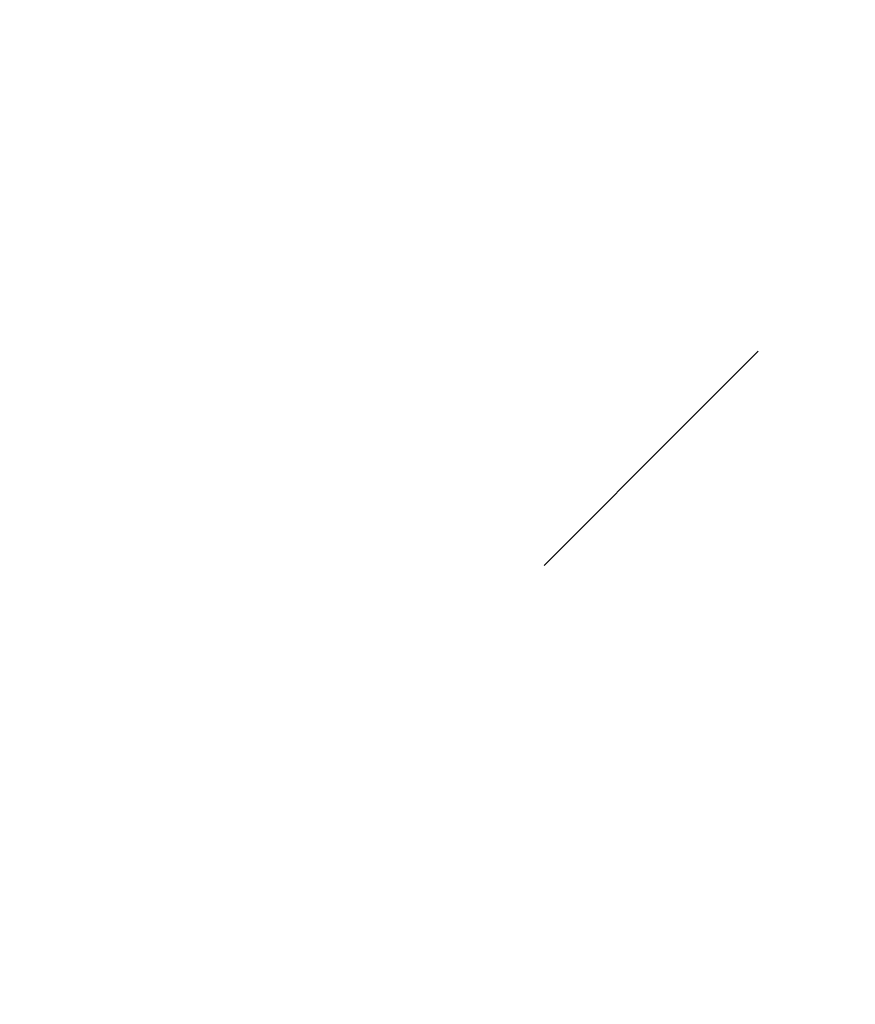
# Model space of a CAD drawing. Header units: millimetres. Extents: x -4576 to 39809, y -642 to 77172.
# Tile 22 of 42: x -4238 to -3706, y 4090 to 4717. Entities that reach past the tile are written whole.
import ezdxf

# ---------------------------------------------------------------- set-up
doc = ezdxf.new("R2010")
doc.units = ezdxf.units.MM
doc.linetypes.add('CENTER', pattern=[10.16, 6.35, -1.27, 1.27, -1.27])

# ---------------------------------------------------------------- blocks, each defined once
blk = doc.blocks.new('TIL3Z-2004PR')
at = {"linetype": 'Continuous', "lineweight": 18}
h = blk.add_hatch(dxfattribs=at)
h.set_pattern_fill('ANSI34', style=0)
edge = h.paths.add_edge_path(flags=0)
edge.add_line((-59.49, 14.7763), (-59.2614, 15.0119))
edge.add_line((-59.2614, 15.0119), (-59.2614, 15.4721))
edge.add_line((-59.2614, 15.4721), (-59.3364, 15.5494))
edge.add_line((-59.3364, 15.5494), (-60.5614, 15.5494))
edge.add_line((-60.5614, 15.5494), (-60.6364, 15.4721))
edge.add_line((-60.6364, 15.4721), (-60.6364, 14.0805))
edge.add_line((-60.6364, 14.0805), (-60.5614, 14.0032))
edge.add_line((-60.5614, 14.0032), (-60.312, 14.0032))
edge.add_spline(control_points=[(-60.312, 14.0032), (-60.2767, 14.0286), (-60.2403, 14.0525), (-60.202, 14.0729)], knot_values=[0, 0, 0, 0, 0.000521, 0.000521, 0.000521, 0.000521], weights=[1, 1, 1, 1], degree=3, periodic=0)
edge.add_ellipse((-60.0114, 13.0788), major_axis=(0, 1.267), ratio=0.242599, start_angle=0, end_angle=10.8514, ccw=False)
edge.add_ellipse((-60.0114, 13.0788), major_axis=(0, 1.267), ratio=0.242599, start_angle=349.1486, end_angle=360, ccw=False)
edge.add_spline(control_points=[(-59.8209, 14.0729), (-59.7826, 14.0525), (-59.7461, 14.0286), (-59.7109, 14.0032)], knot_values=[0.000001, 0.000001, 0.000001, 0.000001, 0.000521, 0.000521, 0.000521, 0.000521], weights=[1, 1, 1, 1], degree=3, periodic=0)
edge.add_line((-59.7109, 14.0032), (-59.3364, 14.0032))
edge.add_line((-59.3364, 14.0032), (-59.2614, 14.0805))
edge.add_line((-59.2614, 14.0805), (-59.2614, 14.5407))
edge.add_line((-59.2614, 14.5407), (-59.49, 14.7763))
edge = h.paths.add_edge_path(flags=0)
edge.add_line((-59.733, 15.034), (-60.2898, 15.034))
edge.add_ellipse((-60.0114, 13.0788), major_axis=(0, 2.2671), ratio=0.242599, start_angle=0, end_angle=8.1039, ccw=False)
edge.add_ellipse((-60.0114, 13.0788), major_axis=(0, 2.2671), ratio=0.242599, start_angle=351.8961, end_angle=360, ccw=False)
h = blk.add_hatch(dxfattribs=at)
h.set_pattern_fill('ANSI34', style=0)
h.paths.add_polyline_path([(-59.1739, 14.0548), (-59.0989, 14.0548), (-59.0989, 14.4505), (-58.7829, 14.7763), (-59.0989, 15.1021), (-59.0989, 15.4979), (-59.1739, 15.4979), (-59.1739, 15.1021), (-59.49, 14.7763), (-59.1739, 14.4505)], flags=0)
h = blk.add_hatch(dxfattribs=at)
h.set_pattern_fill('ANSI31', style=0)
edge = h.paths.add_edge_path(flags=0)
edge.add_ellipse((-64.7614, 13.0788), major_axis=(0, 1.958), ratio=0.242599, start_angle=359.2623, end_angle=360.7377)
edge.add_spline(control_points=[(-64.7866, 15.034), (-64.7698, 15.0342), (-64.753, 15.0342), (-64.7363, 15.034)], knot_values=[0, 0, 0, 0, 1, 1, 1, 1], weights=[1, 1, 1, 1], degree=3, periodic=0)
h = blk.add_hatch(dxfattribs=at)
h.set_pattern_fill('ANSI31', style=0)
edge = h.paths.add_edge_path(flags=0)
edge.add_ellipse((-60.0114, 13.0788), major_axis=(0, 1.958), ratio=0.242599, start_angle=359.2623, end_angle=360.7377)
edge.add_spline(control_points=[(-60.0366, 15.034), (-60.0198, 15.0342), (-60.003, 15.0342), (-59.9863, 15.034)], knot_values=[0, 0, 0, 0, 1, 1, 1, 1], weights=[1, 1, 1, 1], degree=3, periodic=0)
h = blk.add_hatch(dxfattribs=at)
h.set_pattern_fill('ANSI34', style=0)
edge = h.paths.add_edge_path(flags=0)
edge.add_ellipse((-58.2614, 13.1218), major_axis=(0, 1.5458), ratio=0.242599, start_angle=350.9856, end_angle=369.0144)
edge.add_line((-58.4667, 14.4156), (-58.0562, 14.4156))
h = blk.add_hatch(dxfattribs=at)
h.set_pattern_fill('ANSI31', style=0)
edge = h.paths.add_edge_path(flags=0)
edge.add_ellipse((-64.7614, 13.0788), major_axis=(0, 1.0305), ratio=0.242599, start_angle=334.5048, end_angle=385.4952)
edge.add_spline(control_points=[(-64.9843, 13.5461), (-64.9654, 13.5266), (-64.9466, 13.5071), (-64.9276, 13.4878)], knot_values=[0, 0, 0, 0, 0.000325, 0.000325, 0.000325, 0.000325], weights=[1, 1, 1, 1], degree=3, periodic=0)
edge.add_line((-64.9276, 13.4878), (-64.5953, 13.4878))
edge.add_spline(control_points=[(-64.5953, 13.4878), (-64.5763, 13.5071), (-64.5574, 13.5266), (-64.5386, 13.5461)], knot_values=[0, 0, 0, 0, 0.000325, 0.000325, 0.000325, 0.000325], weights=[1, 1, 1, 1], degree=3, periodic=0)
h = blk.add_hatch(dxfattribs=at)
h.set_pattern_fill('ANSI31', style=0)
edge = h.paths.add_edge_path(flags=0)
edge.add_ellipse((-60.0114, 13.0788), major_axis=(0, 1.0305), ratio=0.242599, start_angle=334.5048, end_angle=385.4952)
edge.add_spline(control_points=[(-60.2343, 13.5461), (-60.2154, 13.5266), (-60.1966, 13.5071), (-60.1776, 13.4878)], knot_values=[0, 0, 0, 0, 0.000325, 0.000325, 0.000325, 0.000325], weights=[1, 1, 1, 1], degree=3, periodic=0)
edge.add_line((-60.1776, 13.4878), (-59.8453, 13.4878))
edge.add_spline(control_points=[(-59.8453, 13.4878), (-59.8263, 13.5071), (-59.8074, 13.5266), (-59.7886, 13.5461)], knot_values=[0, 0, 0, 0, 0.000325, 0.000325, 0.000325, 0.000325], weights=[1, 1, 1, 1], degree=3, periodic=0)

msp = doc.modelspace()

# ---------------------------------------------------------------- block references
at = {"linetype": 'CENTER', "xscale": 76.77343235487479, "yscale": 304.020825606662, "zscale": 76.77343235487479}
msp.add_blockref('TIL3Z-2004PR', (751.384, -10.526), dxfattribs=at)

doc.saveas('drawing.dxf')
